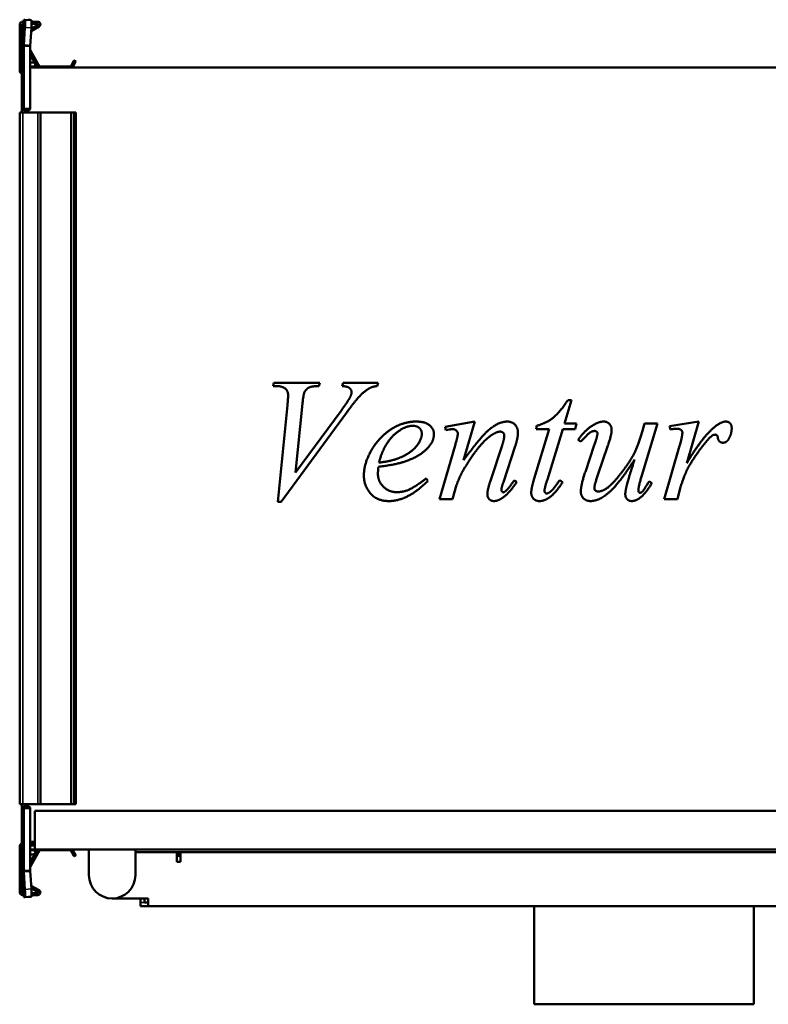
# Model space of a CAD drawing. Header units: millimetres. Extents: x 348 to 912, y 252 to 639.
# Tile 1 of 2: x 348 to 638, y 258 to 639. Entities that reach past the tile are written whole.
import ezdxf

# ---------------------------------------------------------------- set-up
doc = ezdxf.new("R2010")
doc.units = ezdxf.units.MM
doc.header["$LTSCALE"] = 3
doc.layers.add('Widoczne (ISO)', color=7, linetype='Continuous', lineweight=50)
doc.layers.add('Widoczne wąskie (ISO)', color=7, linetype='Continuous', lineweight=35)

msp = doc.modelspace()

# ---------------------------------------------------------------- linework, layer by layer
at = {"layer": 'Widoczne (ISO)'}
for p, q in [((347.7, 619.46), (347.7, 637.26)), ((348.5, 625.66), (348.5, 637.66)), ((348.5, 637.66), (348.8, 637.66)), ((349.3, 637.66), (348.8, 637.66)), ((348.9, 638.46), (349.3, 638.46)), ((349.3, 629.09), (349.3, 639.16)), ((349.31, 639.25), (349.74, 639.23)), ((349.74, 639.23), (352.23, 639.08)), ((350.92, 639.16), (351.8, 639.16)), ((352.21, 635.79), (354.8, 637.29)), ((352.3, 638.46), (354.7, 638.46)), ((354.7, 637.66), (352.3, 637.66)), ((349.74, 636.23), (349.31, 629.32)), ((351.8, 629.17), (352.23, 636.08)), ((355.2, 636.6), (352.15, 634.83)), ((348.5, 625.16), (348.5, 625.66)), ((349.3, 629.09), (349.3, 604.86)), ((350.7, 629.09), (349.3, 629.09)), ((349.31, 629.32), (350.7, 629.24)), ((350.7, 629.24), (351.8, 629.17)), ((351.8, 629.09), (350.7, 629.09)), ((351.8, 604.87), (351.8, 629.09)), ((354.69, 620.76), (351.8, 625.77)), ((351.83, 627.32), (355.38, 621.16)), ((348.5, 622.1), (348.5, 625.16)), ((348.5, 625.16), (348.8, 625.16)), ((348.56, 622.08), (348.5, 622.1)), ((348.56, 622.05), (348.56, 622.05)), ((349.22, 624.93), (349.3, 625.15)), ((351.8, 622.66), (352.9, 622.66)), ((367.45, 621.16), (368.68, 623.29)), ((369.37, 622.89), (368.14, 620.76)), ((368.95, 623.36), (369.3, 623.16)), ((348.5, 620.86), (348.5, 620.76)), ((348.57, 620.76), (348.5, 620.76)), ((348.5, 620.76), (348.5, 617.76)), ((352.9, 621.06), (351.8, 621.06)), ((908.2, 620.76), (351.8, 620.76)), ((355.56, 621.06), (367.28, 621.06)), ((348.5, 604.66), (348.5, 617.76)), ((348.56, 604.86), (348.56, 617.66)), ((347.7, 603.26), (348.9, 603.26)), ((347.7, 603.26), (347.7, 335.26)), ((348.5, 604.16), (348.5, 604.66)), ((348.5, 604.66), (348.8, 604.66)), ((348.5, 604.16), (348.5, 603.26)), ((348.5, 604.16), (348.8, 604.16)), ((349.3, 604.66), (348.8, 604.66)), ((354.7, 603.26), (348.9, 603.26)), ((349.3, 604.16), (349.3, 604.86)), ((349.3, 604.16), (351, 604.16)), ((351, 604.17), (351, 604.16)), ((351, 604.17), (351.1, 604.17)), ((351, 603.26), (351, 604.16)), ((354.7, 603.26), (355.7, 603.26)), ((367.56, 603.26), (355.7, 603.26)), ((355.7, 603.26), (355.7, 335.26)), ((367.74, 603.26), (367.56, 603.26)), ((368.68, 603.26), (367.74, 603.26)), ((368.68, 603.26), (368.95, 603.26)), ((369.3, 603.26), (368.95, 603.26)), ((369.3, 603.26), (369.4, 603.26)), ((369.4, 603.26), (369.4, 335.26)), ((445.86, 497.29), (446.19, 498.51)), ((447.08, 497.29), (445.86, 497.29)), ((446.19, 498.51), (463.99, 498.51)), ((463.99, 498.51), (463.62, 497.29)), ((472.63, 497.29), (473.03, 498.51)), ((473.03, 498.51), (486.53, 498.51)), ((486.53, 498.51), (486.19, 497.29)), ((447.7, 452.48), (451.42, 489.94)), ((457.26, 490.6), (454.58, 463.76)), ((561.45, 491.82), (558.77, 482.77)), ((559.98, 491.82), (561.45, 491.82)), ((474.25, 486.93), (448.92, 452.48)), ((454.58, 463.76), (472.15, 487.74)), ((512.52, 481.49), (523.95, 483.54)), ((512.81, 480.27), (512.52, 481.49)), ((523.95, 483.54), (519.65, 468.58)), ((547.7, 480.64), (548.03, 481.96)), ((558.77, 482.77), (563.36, 482.77)), ((563.36, 482.77), (562.81, 480.64)), ((594.76, 482.77), (588.69, 462.7)), ((588.95, 480.01), (589.72, 482.77)), ((589.72, 482.77), (594.76, 482.77)), ((599.32, 481.71), (610.68, 483.54)), ((599.76, 480.49), (599.32, 481.71)), ((610.68, 483.54), (606.05, 467.4)), ((514.03, 480.46), (512.81, 480.27)), ((546.97, 461.45), (552.78, 480.64)), ((552.78, 480.64), (547.7, 480.64)), ((558.11, 480.64), (552.08, 461.12)), ((562.81, 480.64), (558.11, 480.64)), ((510.35, 453.51), (516.34, 474.32)), ((530.13, 460.93), (534.54, 474.28)), ((539.61, 473.95), (535.02, 460.09)), ((564.98, 475.71), (563.95, 476.45)), ((566.78, 464.1), (570.24, 474.35)), ((575.42, 473.88), (571.78, 463.29)), ((597.37, 453.51), (603.29, 474.13)), ((505.13, 461.49), (505.79, 460.53)), ((516.93, 458.99), (515.31, 453.51)), ((539.21, 460.75), (540.24, 460.13)), ((556.89, 460.86), (558, 460.05)), ((591.53, 460.49), (592.52, 459.72)), ((603.51, 457.7), (602.44, 453.51)), ((448.92, 452.48), (447.7, 452.48)), ((515.31, 453.51), (510.35, 453.51)), ((602.44, 453.51), (597.37, 453.51)), ((348.9, 335.26), (347.7, 335.26)), ((348.5, 335.26), (348.5, 334.36)), ((348.5, 333.86), (348.5, 334.36)), ((348.5, 334.36), (348.8, 334.36)), ((348.5, 320.76), (348.5, 333.86)), ((348.5, 333.86), (348.8, 333.86)), ((348.56, 320.86), (348.56, 333.66)), ((348.8, 333.86), (349.3, 333.86)), ((348.9, 335.26), (354.7, 335.26)), ((349.3, 333.66), (349.3, 334.36)), ((351, 334.36), (349.3, 334.36)), ((349.3, 333.66), (349.3, 309.44)), ((351, 334.36), (351, 335.26)), ((351, 334.36), (351, 334.35)), ((351.1, 334.35), (351, 334.35)), ((351.8, 309.44), (351.8, 333.65)), ((353.5, 332.76), (906.5, 332.76)), ((353.5, 320.76), (353.5, 332.76)), ((355.7, 335.26), (354.7, 335.26)), ((355.7, 335.26), (367.56, 335.26)), ((367.56, 335.26), (367.74, 335.26)), ((367.74, 335.26), (368.68, 335.26)), ((368.95, 335.26), (368.68, 335.26)), ((368.95, 335.26), (369.3, 335.26)), ((369.4, 335.26), (369.3, 335.26)), ((348.56, 320.76), (348.5, 320.76)), ((353.5, 320.76), (351.8, 320.76)), ((353.5, 317.76), (353.5, 320.76)), ((347.7, 319.06), (347.7, 301.26)), ((348.5, 319.26), (348.57, 319.26)), ((348.5, 319.26), (348.5, 317.76)), ((348.57, 317.76), (348.5, 317.76)), ((348.5, 317.66), (348.5, 317.76)), ((349.21, 317.76), (349.21, 317.76)), ((349.21, 317.46), (349.21, 317.46)), ((353.5, 320.06), (351.8, 320.06)), ((351.8, 319.26), (353.5, 319.26)), ((353.5, 317.76), (351.8, 317.76)), ((354.69, 317.76), (351.8, 312.76)), ((352.9, 317.46), (351.8, 317.46)), ((351.83, 311.2), (355.38, 317.36)), ((906.5, 317.76), (353.5, 317.76)), ((355.56, 317.46), (367.28, 317.46)), ((367.45, 317.36), (368.68, 315.23)), ((369.37, 315.63), (368.14, 317.76)), ((374.5, 317.76), (374.5, 316.26)), ((392.5, 316.26), (392.5, 317.76)), ((816.5, 316.76), (392.5, 316.76)), ((408.5, 313.01), (408.5, 316.76)), ((409.5, 315.26), (409.5, 316.76)), ((410, 313.76), (410, 316.76)), ((348.5, 316.42), (348.56, 316.44)), ((348.5, 313.36), (348.5, 316.42)), ((348.5, 312.86), (348.5, 313.36)), ((348.5, 313.36), (348.8, 313.36)), ((348.5, 300.86), (348.5, 312.86)), ((348.56, 316.47), (348.56, 316.47)), ((349.22, 313.59), (349.3, 313.37)), ((351.8, 315.86), (352.9, 315.86)), ((368.95, 315.16), (369.3, 315.36)), ((374.5, 307.76), (374.5, 316.26)), ((392.5, 316.26), (392.5, 307.76)), ((409.5, 315.26), (408.5, 315.26)), ((410, 313.01), (408.5, 313.01)), ((410, 313.76), (410, 313.01)), ((349.3, 299.36), (349.3, 309.44)), ((349.3, 309.44), (350.7, 309.44)), ((350.7, 309.29), (349.31, 309.2)), ((349.31, 309.2), (349.74, 302.29)), ((350.7, 309.44), (351.8, 309.44)), ((351.8, 309.35), (350.7, 309.29)), ((352.23, 302.44), (351.8, 309.35)), ((355.2, 301.93), (352.15, 303.69)), ((352.21, 302.73), (354.8, 301.23)), ((348.5, 300.86), (348.8, 300.86)), ((348.8, 300.86), (349.3, 300.86)), ((348.9, 300.06), (349.3, 300.06)), ((349.74, 299.29), (349.31, 299.27)), ((349.74, 299.29), (352.23, 299.44)), ((351.8, 299.36), (350.92, 299.36)), ((354.7, 300.86), (352.3, 300.86)), ((352.3, 300.06), (354.7, 300.06)), ((397.5, 298.76), (383.5, 298.76)), ((394.5, 295.76), (394.5, 298.76)), ((396, 298.76), (396, 297.26)), ((397.5, 298.76), (397.5, 295.76)), ((397.5, 295.76), (394.5, 295.76)), ((397.5, 297.26), (396, 297.26)), ((811.5, 295.76), (397.5, 295.76)), ((547, 295.76), (547, 257.76)), ((632, 295.76), (632, 257.76)), ((632, 257.76), (547, 257.76))]:
    msp.add_line(p, q, dxfattribs=at)
for centre, radius, start, end in [((348.9, 637.26), 1.2, 90, 180), ((354.7, 637.46), 1, 300, 90), ((354.7, 637.46), 0.2, 300, 90), ((348.8, 625.66), 0.5, 270, 0), ((352, 627.42), 0.2, 180, 210), ((360.5, 620.82), 12, 160, 174.1375), ((352.9, 621.86), 0.8, 270, 90), ((368.85, 623.19), 0.2, 60, 150), ((369.2, 622.99), 0.2, 330, 60), ((348.7, 619.46), 1, 180, 258.463), ((348.7, 620.86), 0.2, 128.8292, 180), ((355.56, 621.26), 0.2, 210, 270), ((367.28, 621.26), 0.2, 270, 330), ((348.8, 604.66), 0.5, 270, 0), ((351.1, 604.87), 0.7, 359.1815, 0), ((348.8, 333.86), 0.5, 0, 90), ((351.1, 333.65), 0.7, 0, 0.8185), ((348.7, 319.06), 1, 97.8694, 180), ((348.7, 317.66), 0.2, 180, 231.1445), ((352.9, 316.66), 0.8, 270, 90), ((355.56, 317.26), 0.2, 90, 150), ((367.28, 317.26), 0.2, 30, 90), ((360.5, 317.7), 12, 185.8625, 200), ((348.8, 312.86), 0.5, 0, 90), ((368.85, 315.33), 0.2, 210, 300), ((369.2, 315.53), 0.2, 300, 30), ((352, 311.1), 0.2, 150, 180), ((383.5, 307.76), 9, 180, 0), ((354.7, 301.06), 1, 270, 60), ((348.9, 301.26), 1.2, 180, 270), ((354.7, 301.06), 0.2, 270, 60)]:
    msp.add_arc(centre, radius, start, end, dxfattribs=at)
for centre, major_axis, start_param, end_param in [((349.55, 636.24), (0.19, 2.99), 4.714295, 6.285092), ((352.04, 636.09), (0.19, 2.99), 4.714295, 6.283185), ((349.55, 302.28), (0.19, -2.99), 6.281279, 7.852075), ((352.04, 302.44), (0.19, -2.99), 0, 1.56889)]:
    msp.add_ellipse(centre, major_axis=major_axis, ratio=0.061628, start_param=start_param, end_param=end_param, dxfattribs=at)
for points, knots in [([(349.31, 639.25), (349.31, 639.23), (349.3, 639.22), (349.3, 639.19), (349.3, 639.18), (349.3, 639.16)], [0, 0, 0, 0, 0.01249515, 0.01249515, 0.0249903, 0.0249903, 0.0249903, 0.0249903]), ([(351.8, 639.16), (351.8, 639.16), (351.8, 639.15), (351.8, 639.15), (351.8, 639.15), (351.8, 639.14), (351.8, 639.14), (351.8, 639.14), (351.8, 639.14), (351.8, 639.13), (351.8, 639.13), (351.8, 639.13), (351.8, 639.12), (351.8, 639.12), (351.8, 639.12), (351.8, 639.11), (351.8, 639.11), (351.8, 639.11), (351.8, 639.11)], [0, 0, 0, 0, 0.001501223, 0.001501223, 0.001501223, 0.00300249, 0.00300249, 0.00300249, 0.004503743, 0.004503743, 0.004503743, 0.006004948, 0.006004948, 0.006004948, 0.007506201, 0.007506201, 0.007506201, 0.00845921, 0.00845921, 0.00845921, 0.00845921]), ([(349.3, 629.09), (349.3, 629.13), (349.3, 629.17), (349.3, 629.24), (349.31, 629.28), (349.31, 629.32)], [0, 0, 0, 0, 0.01249515, 0.01249515, 0.0249903, 0.0249903, 0.0249903, 0.0249903]), ([(351.8, 629.17), (351.8, 629.16), (351.8, 629.16), (351.8, 629.16), (351.8, 629.15), (351.8, 629.15), (351.8, 629.14), (351.8, 629.14), (351.8, 629.14), (351.8, 629.13), (351.8, 629.13), (351.8, 629.13), (351.8, 629.12), (351.8, 629.12), (351.8, 629.11), (351.8, 629.11), (351.8, 629.11), (351.8, 629.1), (351.8, 629.1), (351.8, 629.09), (351.8, 629.09), (351.8, 629.09)], [0, 0, 0, 0, 0.00150122, 0.00150122, 0.00150122, 0.00300249, 0.00300249, 0.00300249, 0.00450374, 0.00450374, 0.00450374, 0.00600495, 0.00600495, 0.00600495, 0.0075062, 0.0075062, 0.0075062, 0.00900747, 0.00900747, 0.00900747, 0.01050869, 0.01050869, 0.01050869, 0.01050869]), ([(348.56, 622.05), (348.57, 622.03), (348.57, 621.92), (348.57, 621.55), (348.57, 621.26), (348.57, 620.55), (348.57, 620.13), (348.57, 619.24), (348.57, 618.78), (348.56, 618.32)], [0.0000002, 0.0000002, 0.0000002, 0.0000002, 0.138614, 0.138614, 0.2902546, 0.2902546, 0.4411619, 0.4411619, 0.5810662, 0.5810662, 0.5810662, 0.5810662]), ([(348.56, 622.05), (348.56, 622.05), (348.56, 622.05), (348.56, 622.05), (348.56, 622.05), (348.56, 622.05)], [0.00000127, 0.00000127, 0.00000127, 0.00000127, 0.0077936, 0.0077936, 0.01558592, 0.01558592, 0.01558592, 0.01558592]), ([(348.56, 618.16), (348.56, 618.19), (348.56, 618.21), (348.56, 618.26), (348.56, 618.29), (348.56, 618.32)], [-0.01558465, -0.01558465, -0.01558465, -0.01558465, -0.00779233, -0.00779233, 0, 0, 0, 0]), ([(348.56, 617.66), (348.56, 617.74), (348.56, 617.83), (348.56, 617.99), (348.56, 618.08), (348.56, 618.16)], [0, 0, 0, 0, 0.02497584, 0.02497584, 0.04995141, 0.04995141, 0.04995141, 0.04995141]), ([(351.1, 604.17), (351.12, 604.17), (351.13, 604.17), (351.16, 604.17), (351.17, 604.17), (351.21, 604.18), (351.23, 604.18), (351.3, 604.2), (351.35, 604.21), (351.48, 604.28), (351.58, 604.34), (351.7, 604.5), (351.74, 604.57), (351.78, 604.7), (351.79, 604.74), (351.8, 604.81), (351.8, 604.84), (351.8, 604.86)], [0.5164602, 0.5164602, 0.5164602, 0.5164602, 0.521665, 0.521665, 0.5268699, 0.5268699, 0.5372796, 0.5372796, 0.558099, 0.558099, 0.5997379, 0.5997379, 0.6260553, 0.6260553, 0.6392139, 0.6392139, 0.6464865, 0.6464865, 0.6464865, 0.6464865]), ([(351.8, 333.66), (351.8, 333.69), (351.8, 333.71), (351.79, 333.78), (351.78, 333.82), (351.74, 333.95), (351.7, 334.02), (351.58, 334.18), (351.48, 334.24), (351.35, 334.31), (351.3, 334.32), (351.23, 334.34), (351.21, 334.34), (351.17, 334.35), (351.16, 334.35), (351.13, 334.35), (351.12, 334.35), (351.1, 334.35)], [0.902894, 0.902894, 0.902894, 0.902894, 0.9101665, 0.9101665, 0.9233252, 0.9233252, 0.9496425, 0.9496425, 0.9912814, 0.9912814, 1.0121009, 1.0121009, 1.0225106, 1.0225106, 1.0277154, 1.0277154, 1.0329203, 1.0329203, 1.0329203, 1.0329203]), ([(348.56, 320.36), (348.56, 320.44), (348.56, 320.53), (348.56, 320.69), (348.56, 320.78), (348.56, 320.86)], [0.00000127, 0.00000127, 0.00000127, 0.00000127, 0.02497637, 0.02497637, 0.04995171, 0.04995171, 0.04995171, 0.04995171]), ([(348.56, 320.36), (348.56, 320.34), (348.56, 320.31), (348.56, 320.26), (348.56, 320.23), (348.56, 320.21)], [0.00000127, 0.00000127, 0.00000127, 0.00000127, 0.0077936, 0.0077936, 0.01558592, 0.01558592, 0.01558592, 0.01558592]), ([(348.56, 320.21), (348.57, 319.74), (348.57, 319.29), (348.57, 318.4), (348.57, 317.97), (348.57, 317.26), (348.57, 316.98), (348.57, 316.6), (348.57, 316.5), (348.56, 316.48)], [0.0000002, 0.0000002, 0.0000002, 0.0000002, 0.138614, 0.138614, 0.2902546, 0.2902546, 0.4411619, 0.4411619, 0.5810662, 0.5810662, 0.5810662, 0.5810662]), ([(348.56, 316.47), (348.56, 316.47), (348.56, 316.47), (348.56, 316.47), (348.56, 316.48), (348.56, 316.48)], [-0.01558465, -0.01558465, -0.01558465, -0.01558465, -0.00779233, -0.00779233, 0, 0, 0, 0]), ([(349.31, 309.2), (349.31, 309.24), (349.3, 309.28), (349.3, 309.36), (349.3, 309.4), (349.3, 309.44)], [0, 0, 0, 0, 0.01249515, 0.01249515, 0.0249903, 0.0249903, 0.0249903, 0.0249903]), ([(351.8, 309.44), (351.8, 309.43), (351.8, 309.43), (351.8, 309.42), (351.8, 309.42), (351.8, 309.42), (351.8, 309.41), (351.8, 309.41), (351.8, 309.4), (351.8, 309.4), (351.8, 309.4), (351.8, 309.39), (351.8, 309.39), (351.8, 309.39), (351.8, 309.38), (351.8, 309.38), (351.8, 309.37), (351.8, 309.37), (351.8, 309.37), (351.8, 309.36), (351.8, 309.36), (351.8, 309.35)], [0, 0, 0, 0, 0.00150122, 0.00150122, 0.00150122, 0.00300249, 0.00300249, 0.00300249, 0.00450374, 0.00450374, 0.00450374, 0.00600495, 0.00600495, 0.00600495, 0.0075062, 0.0075062, 0.0075062, 0.00900747, 0.00900747, 0.00900747, 0.01050869, 0.01050869, 0.01050869, 0.01050869]), ([(349.3, 299.36), (349.3, 299.35), (349.3, 299.33), (349.3, 299.3), (349.31, 299.29), (349.31, 299.27)], [0, 0, 0, 0, 0.01249515, 0.01249515, 0.0249903, 0.0249903, 0.0249903, 0.0249903]), ([(351.8, 299.42), (351.8, 299.41), (351.8, 299.41), (351.8, 299.41), (351.8, 299.41), (351.8, 299.4), (351.8, 299.4), (351.8, 299.4), (351.8, 299.39), (351.8, 299.39), (351.8, 299.39), (351.8, 299.38), (351.8, 299.38), (351.8, 299.38), (351.8, 299.37), (351.8, 299.37), (351.8, 299.37), (351.8, 299.36), (351.8, 299.36)], [0.002049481, 0.002049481, 0.002049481, 0.002049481, 0.00300249, 0.00300249, 0.00300249, 0.004503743, 0.004503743, 0.004503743, 0.006004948, 0.006004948, 0.006004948, 0.007506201, 0.007506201, 0.007506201, 0.009007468, 0.009007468, 0.009007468, 0.010508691, 0.010508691, 0.010508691, 0.010508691])]:
    msp.add_open_spline(points, degree=3, knots=knots, dxfattribs=at)
for points, degree in [([(348.57, 620.91), (348.57, 620.94), (348.57, 620.98), (348.57, 621.02)], 3), ([(348.56, 604.66), (348.56, 604.73), (348.56, 604.8), (348.56, 604.86)], 3), ([(451.67, 493.8), (451.67, 495.31), (449.47, 497.29), (447.08, 497.29)], 2), ([(463.62, 497.29), (460.72, 497.26), (458.58, 496.12), (457.92, 494.76)], 2), ([(476.23, 494.94), (476.23, 495.82), (474.72, 497.15), (472.63, 497.29)], 2), ([(483.62, 496.67), (481.78, 495.79), (478.18, 492.29), (474.25, 486.93)], 2), ([(486.19, 497.29), (484.58, 497.15), (483.62, 496.67)], 2), ([(451.42, 489.94), (451.67, 492.81), (451.67, 493.8)], 2), ([(457.92, 494.76), (457.59, 494.02), (457.26, 490.6)], 2), ([(472.15, 487.74), (475.02, 491.63), (475.75, 493.14)], 2), ([(475.75, 493.14), (476.23, 494.17), (476.23, 494.94)], 2), ([(548.03, 481.96), (551.71, 482.96), (556.78, 486.93), (559.98, 491.82)], 2), ([(481.01, 462.51), (481.01, 467.48), (487.11, 477.81), (496.34, 483.54), (501.23, 483.54)], 2), ([(499.98, 481.89), (496.49, 481.89), (488.69, 474.68), (486.86, 467.66)], 2), ([(503.44, 478.76), (503.44, 480.16), (501.64, 481.89), (499.98, 481.89)], 2), ([(501.23, 483.54), (504.76, 483.54), (508.14, 480.68), (508.14, 478.73)], 2), ([(519.65, 468.58), (526.27, 477.74), (533.33, 483.54), (536.6, 483.54)], 2), ([(536.6, 483.54), (538.36, 483.54), (540.68, 481.12), (540.68, 479.21)], 2), ([(563.95, 476.45), (566.67, 480.31), (569.69, 482.11)], 2), ([(569.69, 482.11), (572, 483.54), (573.95, 483.54)], 2), ([(573.95, 483.54), (575.28, 483.54), (576.97, 481.67), (576.97, 480.24)], 2), ([(602.19, 480.79), (601.53, 480.79), (599.76, 480.49)], 2), ([(603.88, 480.27), (603.22, 480.79), (602.19, 480.79)], 2), ([(606.05, 467.4), (611.93, 477.33), (616.67, 481.3)], 2), ([(616.67, 481.3), (619.39, 483.54), (621.08, 483.54)], 2), ([(621.08, 483.54), (622.19, 483.54), (623.47, 482.26), (623.47, 481.01)], 2), ([(623.47, 481.01), (623.47, 478.84), (622.33, 476.85)], 2), ([(495.06, 469.57), (499.25, 471.41), (503.44, 476.49), (503.44, 478.76)], 2), ([(508.14, 478.73), (508.14, 475.97), (505.9, 473.47)], 2), ([(515.39, 480.6), (515.02, 480.6), (514.03, 480.46)], 2), ([(517.41, 478.8), (517.41, 479.5), (516.23, 480.6), (515.39, 480.6)], 2), ([(516.34, 474.32), (517.41, 478.03), (517.41, 478.8)], 2), ([(531.34, 478.84), (528.69, 477.37), (522.96, 470.49), (519.76, 465.16)], 2), ([(533.77, 479.65), (532.78, 479.65), (531.34, 478.84)], 2), ([(535.39, 478.14), (535.39, 478.8), (534.43, 479.65), (533.77, 479.65)], 2), ([(534.54, 474.28), (535.39, 476.78), (535.39, 478.14)], 2), ([(540.68, 479.21), (540.68, 477.22), (539.61, 473.95)], 2), ([(570.42, 479.9), (569.58, 479.9), (567.92, 478.91), (564.98, 475.71)], 2), ([(570.24, 474.35), (571.49, 478.03), (571.49, 478.95)], 2), ([(571.49, 478.95), (571.49, 479.32), (570.83, 479.9), (570.42, 479.9)], 2), ([(571.86, 456.45), (573, 456.45), (576.67, 458.62), (582.78, 466.19), (586.75, 472.81), (588.95, 480.01)], 2), ([(576.97, 480.24), (576.97, 478.43), (575.42, 473.88)], 2), ([(603.29, 474.13), (604.36, 477.74), (604.36, 479.24)], 2), ([(604.36, 479.24), (604.36, 479.87), (603.88, 480.27)], 2), ([(616.08, 478.21), (615.2, 477.74), (613.47, 475.6)], 2), ([(617.15, 478.47), (616.56, 478.47), (616.08, 478.21)], 2), ([(617.78, 478.21), (617.52, 478.47), (617.15, 478.47)], 2), ([(618.07, 477.37), (618, 477.99), (617.78, 478.21)], 2), ([(620.06, 475.35), (619.28, 475.35), (618.22, 476.34), (618.07, 477.37)], 2), ([(505.9, 473.47), (502.96, 470.2), (497.26, 468.18)], 2), ([(613.47, 475.6), (610.72, 472.37), (607.48, 467.18)], 2), ([(622.33, 476.85), (621.56, 475.35), (620.06, 475.35)], 2), ([(486.86, 467.66), (491.89, 468.21), (495.06, 469.57)], 2), ([(486.64, 466.04), (486.45, 464.39), (486.45, 463.29)], 2), ([(497.26, 468.18), (493.47, 466.82), (486.64, 466.04)], 2), ([(585.83, 468.84), (579.98, 459.61), (572.08, 452.74), (568.77, 452.74)], 2), ([(582.7, 458.32), (583.25, 460.6), (585.83, 468.84)], 2), ([(607.48, 467.18), (606.08, 464.98), (605.09, 462.22)], 2), ([(490.79, 452.74), (485.94, 452.74), (481.01, 458.84), (481.01, 462.51)], 2), ([(486.45, 463.29), (486.45, 460.35), (490.72, 456.19), (493.77, 456.19)], 2), ([(519.76, 465.16), (518.07, 462.33), (516.93, 458.99)], 2), ([(565.02, 456.45), (565.02, 458.95), (566.78, 464.1)], 2), ([(571.78, 463.29), (570.28, 458.99), (570.28, 457.85)], 2), ([(588.69, 462.7), (587.33, 458.21), (587.33, 457.04)], 2), ([(605.09, 462.22), (603.69, 458.47), (603.51, 457.7)], 2), ([(505.79, 460.53), (497.92, 452.74), (490.79, 452.74)], 2), ([(493.77, 456.19), (496.19, 456.19), (500.68, 458.14), (505.13, 461.49)], 2), ([(528.84, 455.46), (528.84, 457.07), (530.13, 460.93)], 2), ([(535.02, 460.09), (534.25, 457.7), (534.25, 457.18)], 2), ([(540.24, 460.13), (537.3, 455.79), (534.69, 453.99)], 2), ([(535.83, 456.52), (537.37, 457.88), (539.21, 460.75)], 2), ([(545.83, 455.97), (545.83, 457.77), (546.97, 461.45)], 2), ([(552.08, 461.12), (550.97, 457.77), (550.97, 456.78)], 2), ([(558, 460.05), (555.13, 455.64), (552.52, 453.91)], 2), ([(553.73, 456.78), (554.43, 457.44), (556.89, 460.86)], 2), ([(570.28, 457.85), (570.28, 457.18), (571.12, 456.45), (571.86, 456.45)], 2), ([(582.26, 455.35), (582.26, 456.49), (582.7, 458.32)], 2), ([(592.52, 459.72), (590.24, 455.68), (587.81, 453.88)], 2), ([(587.96, 455.97), (588.4, 455.97), (589.43, 456.93), (591.53, 460.49)], 2), ([(531.42, 452.74), (530.24, 452.74), (528.84, 454.21), (528.84, 455.46)], 2), ([(534.69, 453.99), (532.85, 452.74), (531.42, 452.74)], 2), ([(534.25, 457.18), (534.25, 456.74), (534.72, 456.12), (534.98, 456.12)], 2), ([(534.98, 456.12), (535.31, 456.12), (535.83, 456.52)], 2), ([(548.99, 452.74), (547.59, 452.74), (545.83, 454.54), (545.83, 455.97)], 2), ([(550.97, 456.78), (550.97, 456.26), (551.45, 455.68), (551.78, 455.68)], 2), ([(551.78, 455.68), (552.52, 455.68), (553.73, 456.78)], 2), ([(568.77, 452.74), (567.19, 452.74), (565.02, 454.83), (565.02, 456.45)], 2), ([(584.72, 452.74), (583.62, 452.74), (582.26, 454.21), (582.26, 455.35)], 2), ([(587.33, 457.04), (587.33, 456.49), (587.67, 455.97), (587.96, 455.97)], 2), ([(552.52, 453.91), (550.79, 452.74), (548.99, 452.74)], 2), ([(587.81, 453.88), (586.23, 452.74), (584.72, 452.74)], 2), ([(348.56, 333.66), (348.56, 333.73), (348.56, 333.8), (348.56, 333.86)], 3), ([(348.57, 317.62), (348.57, 317.66), (348.57, 317.71), (348.57, 317.76)], 3)]:
    msp.add_open_spline(points, degree=degree, dxfattribs=at)
at = {"layer": 'Widoczne wąskie (ISO)'}
for p, q in [((348.8, 637.66), (348.8, 625.66)), ((349.31, 639.25), (349.31, 629.32)), ((349.74, 639.23), (349.74, 639.23)), ((349.74, 636.23), (352.23, 636.08)), ((348.5, 625.66), (348.8, 625.66)), ((348.8, 625.66), (349.3, 625.66)), ((348.8, 625.66), (348.8, 625.16)), ((349.13, 624.66), (349.13, 624.66)), ((349.22, 617.66), (348.56, 617.66)), ((349.22, 604.66), (349.22, 617.66)), ((349.22, 617.66), (349.3, 617.66)), ((348.8, 604.66), (348.8, 604.16)), ((348.9, 603.26), (348.9, 335.26)), ((351.8, 604.86), (349.3, 604.86)), ((350.7, 604.16), (350.7, 603.26)), ((354.7, 603.26), (354.7, 335.26)), ((367.56, 603.26), (367.56, 335.26)), ((367.74, 603.26), (367.74, 335.26)), ((368.68, 603.26), (368.68, 335.26)), ((368.95, 603.26), (368.95, 335.26)), ((369.3, 603.26), (369.3, 335.26)), ((348.8, 334.36), (348.8, 333.86)), ((349.22, 320.86), (349.22, 333.86)), ((349.3, 333.66), (351.8, 333.66)), ((350.7, 335.26), (350.7, 334.36)), ((348.56, 320.86), (349.22, 320.86)), ((349.22, 320.86), (349.3, 320.86)), ((348.5, 312.86), (348.8, 312.86)), ((348.8, 313.36), (348.8, 312.86)), ((349.3, 312.86), (348.8, 312.86)), ((348.8, 312.86), (348.8, 300.86)), ((349.13, 313.86), (349.13, 313.86)), ((349.31, 309.2), (349.31, 299.27)), ((349.74, 302.29), (352.23, 302.44)), ((349.74, 299.29), (349.74, 299.29)), ((396, 297.26), (394.9, 297.26))]:
    msp.add_line(p, q, dxfattribs=at)
for centre, major_axis, ratio, start_param, end_param in [((360.49, 620.78), (-11.99, 0.38), 0.984885, 5.965377, 6.208164), ((349.15, 619.79), (-0.07, -5.14), 0.000062, 2.948989, 3.141593), ((360.49, 618.16), (-12, -0.07), 0.173121, 5.933196, 6.175982), ((349.15, 617.66), (0, 6.01), 0.012226, 4.712175, 4.90478), ((349.15, 320.86), (0, 6.01), 0.012225, 4.519998, 4.712603), ((360.49, 320.36), (-12, 0.07), 0.173121, 0.107203, 0.349989), ((360.49, 317.74), (-11.99, -0.38), 0.984885, 0.075022, 0.317808), ((349.15, 318.74), (-0.07, 5.14), 0.000062, 3.141592, 3.334197)]:
    msp.add_ellipse(centre, major_axis=major_axis, ratio=ratio, start_param=start_param, end_param=end_param, dxfattribs=at)
for points, knots in [([(349.21, 622.78), (349.21, 623.24), (349.21, 624.17), (349.22, 624.69), (349.22, 624.83)], [-0.0000125, -0.0000125, -0.0000125, -0.0000125, 0.083717, 0.1958357, 0.1958357, 0.1958357, 0.1958357]), ([(349.22, 618.81), (349.21, 620.09), (349.21, 621.51), (349.21, 622.63), (349.21, 622.78)], [-0.1965799, -0.1965799, -0.1965799, -0.1965799, -0.0284018, -0.0000125, -0.0000125, -0.0000125, -0.0000125]), ([(349.21, 315.74), (349.21, 316.2), (349.21, 317.41), (349.22, 318.86), (349.22, 319.71)], [-0.0000125, -0.0000125, -0.0000125, -0.0000125, 0.083717, 0.1958357, 0.1958357, 0.1958357, 0.1958357]), ([(349.22, 313.69), (349.21, 313.9), (349.21, 314.56), (349.21, 315.58), (349.21, 315.74)], [-0.1965799, -0.1965799, -0.1965799, -0.1965799, -0.0284018, -0.0000125, -0.0000125, -0.0000125, -0.0000125])]:
    msp.add_open_spline(points, degree=3, knots=knots, dxfattribs=at)

doc.saveas('drawing.dxf')
